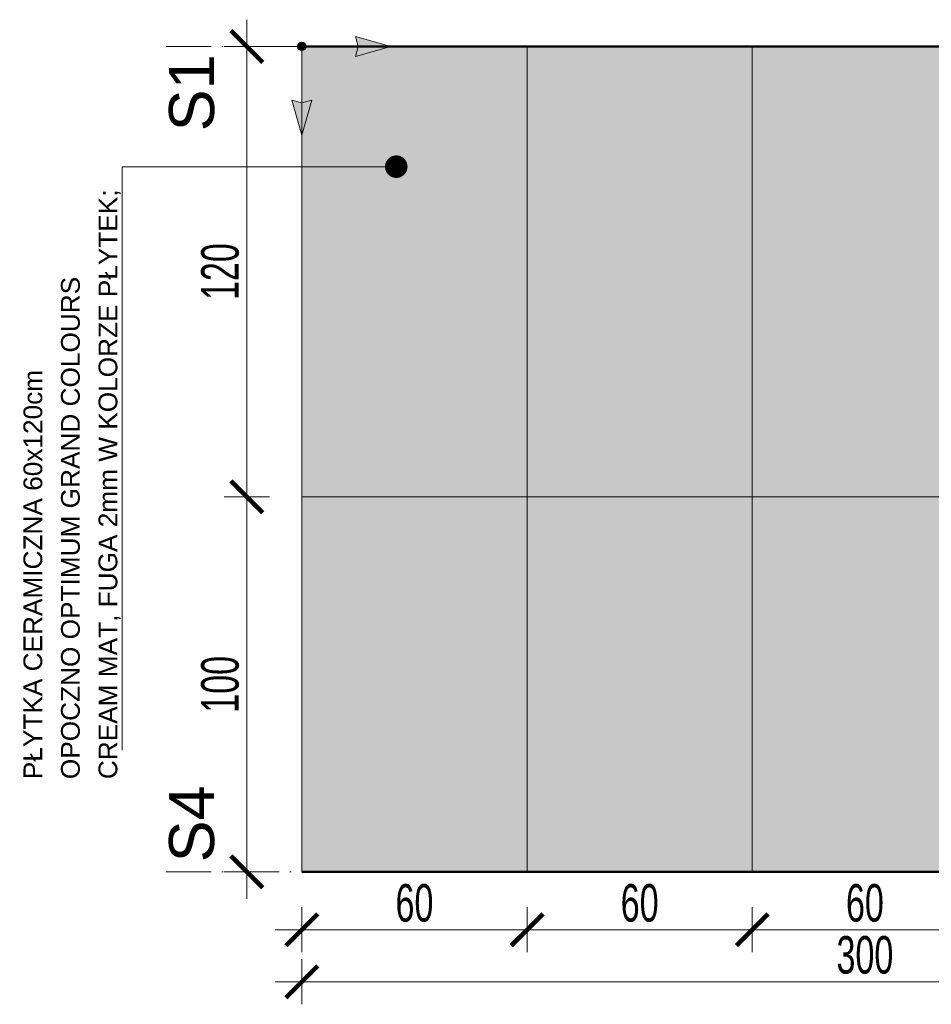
# Model space of a CAD drawing. Header units: millimetres. Extents: x -6792 to 22441, y -13430 to 4653.
# Tile 2 of 256: x -6352 to -6110, y -8196 to -7933. Entities that reach past the tile are written whole.
import ezdxf
from ezdxf import colors
from ezdxf.entities.mleader import LeaderData, LeaderLine
from ezdxf.math import Vec2, Vec3

# ---------------------------------------------------------------- set-up
doc = ezdxf.new("R2010")
doc.units = ezdxf.units.MM
doc.linetypes.add('ACAD_ISO02W100', pattern=[15, 12, -3])
doc.linetypes.add('ACAD_ISO10W100', pattern=[18, 12, -3, 0, -3])
for name, color, linetype, lineweight in [('_A_KOLORYSTYKA ŚCIAN', 40, 'Continuous', 5), ('_A_OPIS', 253, 'Continuous', 9), ('_A_ROZWINIĘCIA_RYSUNEK ŚCIAN', 252, 'Continuous', 15), ('_A_ROZWINIĘCIA_WYMIARY', 252, 'Continuous', 15), ('_A_WIDOK', 163, 'Continuous', 13), ('_A_ŚCIANY PROJEKTOWANE', 150, 'Continuous', 50)]:
    doc.layers.add(name, color=color, linetype=linetype, lineweight=lineweight)
doc.styles.add('DIM', font='arial.ttf', dxfattribs={"width": 0.65})
doc.styles.get("Standard").update_dxf_attribs({"font": 'arial.ttf'})
doc.dimstyles.new('BP_EU_25-50', dxfattribs={"dimtxt": 10, "dimasz": 0.8, "dimexe": 0.75, "dimexo": 1, "dimgap": 2, "dimtad": 1, "dimdec": 0, "dimzin": 9, "dimdsep": 46, "dimtxsty": 'DIM', "dimblk": 'ARCH_1', "dimcen": 0, "dimdle": 50, "dimse1": 1, "dimse2": 1, "dimclrd": 256, "dimclre": 256, "dimclrt": 256, "dimadec": 0, "dimazin": 2, "dimtfac": 1, "dimtdec": 0, "dimtix": 1, "dimtmove": 2, "dimatfit": 0, "dimfxl": 0.75, "dimtolj": 1, "dimtzin": 0, "dimlwd": 15, "dimlwe": -1, "dimarcsym": 0})

# ---------------------------------------------------------------- blocks, each defined once
blk = doc.blocks.new('początek')
at = {"true_color": 0xf61509}
h = blk.add_hatch(color=1, dxfattribs=at)
h.dxf.hatch_style = 2
h.paths.add_polyline_path([(0, 24.67), (-2.76, 14.93), (0, 15.67), (2.76, 14.93)])
h = blk.add_hatch(color=1, dxfattribs=at)
h.dxf.hatch_style = 2
h.paths.add_polyline_path([(24.67, 0), (14.93, 2.76), (15.67, 0), (14.93, -2.76)])
h = blk.add_hatch(color=1, dxfattribs=at)
h.dxf.hatch_style = 2
h.paths.add_polyline_path([(-1.16, 0), (-1.16, -0.06), (-1.15, -0.12), (-1.15, -0.18), (-1.13, -0.24), (-1.12, -0.3), (-1.1, -0.36), (-1.08, -0.42), (-1.06, -0.47), (-1.03, -0.53), (-1, -0.58), (-0.97, -0.63), (-0.94, -0.68), (-0.9, -0.73), (-0.86, -0.78), (-0.82, -0.82), (-0.78, -0.86), (-0.73, -0.9), (-0.68, -0.94), (-0.63, -0.97), (-0.58, -1), (-0.53, -1.03), (-0.47, -1.06), (-0.42, -1.08), (-0.36, -1.1), (-0.3, -1.12), (-0.24, -1.13), (-0.18, -1.15), (-0.12, -1.15), (-0.06, -1.16), (0, -1.16), (0.06, -1.16), (0.12, -1.15), (0.18, -1.15), (0.24, -1.13), (0.3, -1.12), (0.36, -1.1), (0.42, -1.08), (0.47, -1.06), (0.53, -1.03), (0.58, -1), (0.63, -0.97), (0.68, -0.94), (0.73, -0.9), (0.78, -0.86), (0.82, -0.82), (0.86, -0.78), (0.9, -0.73), (0.94, -0.68), (0.97, -0.63), (1, -0.58), (1.03, -0.53), (1.06, -0.47), (1.08, -0.42), (1.1, -0.36), (1.12, -0.3), (1.13, -0.24), (1.15, -0.18), (1.15, -0.12), (1.16, -0.06), (1.16, 0), (1.16, 0.06), (1.15, 0.12), (1.15, 0.18), (1.13, 0.24), (1.12, 0.3), (1.1, 0.36), (1.08, 0.42), (1.06, 0.47), (1.03, 0.53), (1, 0.58), (0.97, 0.63), (0.94, 0.68), (0.9, 0.73), (0.86, 0.78), (0.82, 0.82), (0.78, 0.86), (0.73, 0.9), (0.68, 0.94), (0.63, 0.97), (0.58, 1), (0.53, 1.03), (0.47, 1.06), (0.42, 1.08), (0.36, 1.1), (0.3, 1.12), (0.24, 1.13), (0.18, 1.15), (0.12, 1.15), (0.06, 1.16), (0, 1.16), (-0.06, 1.16), (-0.12, 1.15), (-0.18, 1.15), (-0.24, 1.13), (-0.3, 1.12), (-0.36, 1.1), (-0.42, 1.08), (-0.47, 1.06), (-0.53, 1.03), (-0.58, 1), (-0.63, 0.97), (-0.68, 0.94), (-0.73, 0.9), (-0.78, 0.86), (-0.82, 0.82), (-0.86, 0.78), (-0.9, 0.73), (-0.94, 0.68), (-0.97, 0.63), (-1, 0.58), (-1.03, 0.53), (-1.06, 0.47), (-1.08, 0.42), (-1.1, 0.36), (-1.12, 0.3), (-1.13, 0.24), (-1.15, 0.18), (-1.15, 0.12), (-1.16, 0.06)])
at = {"color": 1, "true_color": 0xf61509}
for p, q in [((0, 15.67), (0, 1.16)), ((1.16, 0), (15.67, 0)), ((0, -1.16), (0, -6.42))]:
    blk.add_line(p, q, dxfattribs=at)
for points in [[(0, 15.67), (2.76, 14.93), (0, 24.67), (-2.76, 14.93)], [(15.67, 0), (14.93, 2.76), (24.67, 0), (14.93, -2.76)]]:
    blk.add_lwpolyline(points, close=True, dxfattribs=at)
blk.add_circle((0, 0), 1.16, dxfattribs=at)
blk = doc.blocks.new('ARCH_1')
for p, q in [((0, 7.5), (0, -7.5)), ((8.92, 0), (-8.92, 0))]:
    blk.add_line(p, q)
at = {"const_width": 1.5}
blk.add_lwpolyline([(5.3, 5.3), (-5.3, -5.3)], dxfattribs=at)
blk = doc.blocks.new('*D1821')
at = {"layer": '_A_ROZWINIĘCIA_WYMIARY', "lineweight": 15, "transparency": 16777216}
blk.add_line((-6291.84, -7941.27), (-6291.84, -8059.67), dxfattribs=at)
at = {"layer": 'Defpoints', "color": 0, "transparency": 16777216}
for p in [(-6277.19, -7940.47), (-6291.84, -8060.47), (-6277.19, -8060.47)]:
    blk.add_point(p, dxfattribs=at)
at = {"layer": '_A_ROZWINIĘCIA_WYMIARY', "lineweight": 15, "transparency": 16777216, "xscale": 0.8, "yscale": 0.8, "zscale": 0.8}
for p, rotation in [((-6291.84, -7940.47), 90), ((-6291.84, -8060.47), 270)]:
    blk.add_blockref('ARCH_1', p, dxfattribs=dict(at, rotation=rotation))
at = {"layer": '_A_ROZWINIĘCIA_WYMIARY', "transparency": 16777216, "insert": (-6298.95, -8000.47), "char_height": 10, "attachment_point": 5, "rotation": 90, "style": 'DIM'}
blk.add_mtext('\\A1;120', dxfattribs=at)
blk = doc.blocks.new('*D1822')
at = {"layer": '_A_ROZWINIĘCIA_WYMIARY', "lineweight": 15, "transparency": 16777216}
blk.add_line((-6291.84, -8061.27), (-6291.84, -8159.67), dxfattribs=at)
at = {"layer": 'Defpoints', "color": 0, "transparency": 16777216}
for p in [(-6277.19, -8060.47), (-6291.84, -8160.47), (-6277.19, -8160.47)]:
    blk.add_point(p, dxfattribs=at)
at = {"layer": '_A_ROZWINIĘCIA_WYMIARY', "lineweight": 15, "transparency": 16777216, "xscale": 0.8, "yscale": 0.8, "zscale": 0.8}
for p, rotation in [((-6291.84, -8060.47), 90), ((-6291.84, -8160.47), 270)]:
    blk.add_blockref('ARCH_1', p, dxfattribs=dict(at, rotation=rotation))
at = {"layer": '_A_ROZWINIĘCIA_WYMIARY', "transparency": 16777216, "insert": (-6298.95, -8110.47), "char_height": 10, "attachment_point": 5, "rotation": 90, "style": 'DIM'}
blk.add_mtext('\\A1;100', dxfattribs=at)
blk = doc.blocks.new('_Dot')
at = {"color": 0, "linetype": 'ByBlock', "lineweight": -2}
blk.add_line((-0.5, 0), (-1, 0), dxfattribs=at)
at = {"color": 0, "linetype": 'ByBlock', "const_width": 0.5}
blk.add_lwpolyline([(-0.25, 0, 1), (0.25, 0, 1)], format="xyb", close=True, dxfattribs=at)
blk = doc.blocks.new('*D1849')
at = {"layer": '_A_ROZWINIĘCIA_WYMIARY', "lineweight": 15, "transparency": 16777216}
blk.add_line((-6097.99, -8175.88), (-6156.39, -8175.88), dxfattribs=at)
at = {"layer": 'Defpoints', "color": 0, "transparency": 16777216}
for p in [(-6157.19, -8160.47), (-6097.19, -8160.47), (-6157.19, -8175.88)]:
    blk.add_point(p, dxfattribs=at)
at = {"layer": '_A_ROZWINIĘCIA_WYMIARY', "lineweight": 15, "transparency": 16777216, "xscale": 0.8, "yscale": 0.8, "zscale": 0.8, "rotation": 180}
blk.add_blockref('ARCH_1', (-6157.19, -8175.88), dxfattribs=at)
at = {"layer": '_A_ROZWINIĘCIA_WYMIARY', "lineweight": 15, "transparency": 16777216, "xscale": 0.8, "yscale": 0.8, "zscale": 0.8}
blk.add_blockref('ARCH_1', (-6097.19, -8175.88), dxfattribs=at)
at = {"layer": '_A_ROZWINIĘCIA_WYMIARY', "transparency": 16777216, "insert": (-6127.19, -8168.77), "char_height": 10, "attachment_point": 5, "style": 'DIM'}
blk.add_mtext('\\A1;60', dxfattribs=at)
blk = doc.blocks.new('*D1850')
at = {"layer": '_A_ROZWINIĘCIA_WYMIARY', "lineweight": 15, "transparency": 16777216}
blk.add_line((-6157.99, -8175.88), (-6216.39, -8175.88), dxfattribs=at)
at = {"layer": 'Defpoints', "color": 0, "transparency": 16777216}
for p in [(-6217.19, -8160.47), (-6157.19, -8160.47), (-6217.19, -8175.88)]:
    blk.add_point(p, dxfattribs=at)
at = {"layer": '_A_ROZWINIĘCIA_WYMIARY', "lineweight": 15, "transparency": 16777216, "xscale": 0.8, "yscale": 0.8, "zscale": 0.8, "rotation": 180}
blk.add_blockref('ARCH_1', (-6217.19, -8175.88), dxfattribs=at)
at = {"layer": '_A_ROZWINIĘCIA_WYMIARY', "lineweight": 15, "transparency": 16777216, "xscale": 0.8, "yscale": 0.8, "zscale": 0.8}
blk.add_blockref('ARCH_1', (-6157.19, -8175.88), dxfattribs=at)
at = {"layer": '_A_ROZWINIĘCIA_WYMIARY', "transparency": 16777216, "insert": (-6187.19, -8168.77), "char_height": 10, "attachment_point": 5, "style": 'DIM'}
blk.add_mtext('\\A1;60', dxfattribs=at)
blk = doc.blocks.new('*D1851')
at = {"layer": '_A_ROZWINIĘCIA_WYMIARY', "lineweight": 15, "transparency": 16777216}
blk.add_line((-6217.99, -8175.88), (-6276.39, -8175.88), dxfattribs=at)
at = {"layer": 'Defpoints', "color": 0, "transparency": 16777216}
for p in [(-6277.19, -8160.47), (-6217.19, -8160.47), (-6277.19, -8175.88)]:
    blk.add_point(p, dxfattribs=at)
at = {"layer": '_A_ROZWINIĘCIA_WYMIARY', "lineweight": 15, "transparency": 16777216, "xscale": 0.8, "yscale": 0.8, "zscale": 0.8, "rotation": 180}
blk.add_blockref('ARCH_1', (-6277.19, -8175.88), dxfattribs=at)
at = {"layer": '_A_ROZWINIĘCIA_WYMIARY', "lineweight": 15, "transparency": 16777216, "xscale": 0.8, "yscale": 0.8, "zscale": 0.8}
blk.add_blockref('ARCH_1', (-6217.19, -8175.88), dxfattribs=at)
at = {"layer": '_A_ROZWINIĘCIA_WYMIARY', "transparency": 16777216, "insert": (-6247.19, -8168.77), "char_height": 10, "attachment_point": 5, "style": 'DIM'}
blk.add_mtext('\\A1;60', dxfattribs=at)
blk = doc.blocks.new('*D1786')
at = {"layer": '_A_ROZWINIĘCIA_WYMIARY', "lineweight": 15, "transparency": 16777216}
blk.add_line((-5977.99, -8189.74), (-6276.39, -8189.74), dxfattribs=at)
at = {"layer": 'Defpoints', "color": 0, "transparency": 16777216}
for p in [(-6277.19, -8160.47), (-5977.19, -8160.47), (-6277.19, -8189.74)]:
    blk.add_point(p, dxfattribs=at)
at = {"layer": '_A_ROZWINIĘCIA_WYMIARY', "lineweight": 15, "transparency": 16777216, "xscale": 0.8, "yscale": 0.8, "zscale": 0.8, "rotation": 180}
blk.add_blockref('ARCH_1', (-6277.19, -8189.74), dxfattribs=at)
at = {"layer": '_A_ROZWINIĘCIA_WYMIARY', "lineweight": 15, "transparency": 16777216, "xscale": 0.8, "yscale": 0.8, "zscale": 0.8}
blk.add_blockref('ARCH_1', (-5977.19, -8189.74), dxfattribs=at)
at = {"layer": '_A_ROZWINIĘCIA_WYMIARY', "transparency": 16777216, "insert": (-6127.19, -8182.63), "char_height": 10, "attachment_point": 5, "style": 'DIM'}
blk.add_mtext('\\A1;300', dxfattribs=at)

msp = doc.modelspace()

# ---------------------------------------------------------------- hatches: boundary and pattern name
at = {"layer": '_A_ROZWINIĘCIA_RYSUNEK ŚCIAN', "true_color": 0xddccbb}
h = msp.add_hatch(color=254, dxfattribs=at)
h.dxf.hatch_style = 1
h.paths.add_polyline_path([(-6277.195, -7940.47), (-5985.195, -7940.47), (-5985.195, -8160.47), (-6277.195, -8160.47)])

# ---------------------------------------------------------------- linework, layer by layer
at = {"layer": '_A_OPIS', "linetype": 'ACAD_ISO10W100'}
for points in [[(-6313.331, -7940.47), (-5889.195, -7940.47)], [(-6313.331, -8160.47), (-5889.195, -8160.47)]]:
    msp.add_lwpolyline(points, dxfattribs=at)
at = {"layer": '_A_ROZWINIĘCIA_RYSUNEK ŚCIAN'}
for points in [[(-6277.195, -8060.47), (-6277.195, -7940.47), (-6217.195, -7940.47), (-6217.195, -8060.47)], [(-6217.195, -8060.47), (-6217.195, -7940.47), (-6157.195, -7940.47), (-6157.195, -8060.47)], [(-6157.195, -8060.47), (-6157.195, -7940.47), (-6097.195, -7940.47), (-6097.195, -8060.47)], [(-6277.195, -8060.47), (-6277.195, -8160.47), (-6217.195, -8160.47), (-6217.195, -8060.47)], [(-6217.195, -8060.47), (-6217.195, -8160.47), (-6157.195, -8160.47), (-6157.195, -8060.47)], [(-6157.195, -8060.47), (-6157.195, -8160.47), (-6097.195, -8160.47), (-6097.195, -8060.47)]]:
    msp.add_lwpolyline(points, close=True, dxfattribs=at)
at = {"layer": '_A_WIDOK'}
msp.add_lwpolyline([(-6277.195, -7947.97), (-6277.195, -8160.47)], dxfattribs=at)
at = {"layer": '_A_ŚCIANY PROJEKTOWANE'}
for points in [[(-5977.195, -7940.47), (-6277.195, -7940.47)], [(-5977.195, -8160.47), (-6277.195, -8160.47)]]:
    msp.add_lwpolyline(points, dxfattribs=at)

# ---------------------------------------------------------------- block references
at = {"layer": '_A_KOLORYSTYKA ŚCIAN', "xscale": 0.9599320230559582, "yscale": 0.9599320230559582, "zscale": 0.9599320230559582, "rotation": 270}
msp.add_blockref('początek', (-6277.195, -7940.47), dxfattribs=at)

# ---------------------------------------------------------------- texts
at = {"layer": '_A_OPIS', "linetype": 'ACAD_ISO02W100', "char_height": 12, "attachment_point": 3, "rotation": 90}
for s, insert in [('S1', (-6312.572, -7942.581)), ('S4', (-6312.572, -8137.396))]:
    msp.add_mtext_dynamic_manual_height_columns(s, width=46.3498, gutter_width=40, heights=[0], dxfattribs=dict(at, insert=insert))

# ---------------------------------------------------------------- dimensions: what is measured, and where the dimension line sits
at = {"layer": '_A_ROZWINIĘCIA_WYMIARY'}
for base, p1, p2, picture, middle in [((-6291.845, -8060.47), (-6277.195, -7940.47), (-6277.195, -8060.47), '*D1821', (-6298.95, -8000.47)), ((-6291.845, -8160.47), (-6277.195, -8060.47), (-6277.195, -8160.47), '*D1822', (-6298.95, -8110.47))]:
    dim = msp.add_linear_dim(base=base, p1=p1, p2=p2, angle=270, dimstyle='BP_EU_25-50', dxfattribs=at)
    dim.commit()
    dim.dimension.update_dxf_attribs({"geometry": picture, "text_midpoint": middle})
at = {"layer": '_A_ROZWINIĘCIA_WYMIARY', "color": 3}
for base, p1, p2, picture, middle in [((-6277.195, -8175.878), (-6217.195, -8160.47), (-6277.195, -8160.47), '*D1851', (-6247.195, -8168.772)), ((-6277.195, -8189.74), (-5977.195, -8160.47), (-6277.195, -8160.47), '*D1786', (-6127.195, -8182.631)), ((-6217.195, -8175.878), (-6157.195, -8160.47), (-6217.195, -8160.47), '*D1850', (-6187.195, -8168.772)), ((-6157.195, -8175.878), (-6097.195, -8160.47), (-6157.195, -8160.47), '*D1849', (-6127.195, -8168.772))]:
    dim = msp.add_linear_dim(base=base, p1=p1, p2=p2, angle=180, dimstyle='BP_EU_25-50', dxfattribs=at)
    dim.commit()
    dim.dimension.update_dxf_attribs({"geometry": picture, "text_midpoint": middle})

# ---------------------------------------------------------------- leaders
at = {"layer": '_A_OPIS', "linetype": 'ByBlock'}
ml = msp.add_multileader_mtext('Standard', dxfattribs=at)
ml.set_content('PŁYTKA CERAMICZNA 60x120cm \\POPOCZNO OPTIMUM GRAND COLOURS\\PCREAM MAT, FUGA 2mm W KOLORZE PŁYTEK;', color=256)
ml.set_leader_properties(color=256, linetype='ByLayer', lineweight=-1)
ml.set_arrow_properties(name='DOT')
ml.build(insert=Vec2(0, 0))
ml.multileader.update_dxf_attribs({"text_left_attachment_type": 6, "text_right_attachment_type": 5, "dogleg_length": 3, "arrow_head_size": 6})
ctx = ml.context
ctx.base_point, ctx.char_height, ctx.arrow_head_size, ctx.plane_origin, ctx.plane_x_axis, ctx.plane_y_axis = Vec3(-6345.351, -8137.73), 5, 6, Vec3(-5861.689, -7972.505), Vec3(0, 1), Vec3(-1, 0)
ctx.left_attachment, ctx.right_attachment = 6, 5
notes = []
notes.append((ctx, [(0, (1, 1, 0), (-6325.054, -7972.505), (0, -1), 5.014, [(0, [(-6252.034, -7972.505)], 0, [])])]))
ctx.mtext.insert, ctx.mtext.text_direction, ctx.mtext.rotation, ctx.mtext.line_spacing_factor, ctx.mtext.flow_direction = Vec3(-6351.351, -8135.73), Vec3(0, 1), 1.5707963, 1.2, 5
for ctx, leaders in notes:
    for number, flags, end, landing, length, lines in leaders:
        leader = LeaderData()
        leader.index, (leader.has_last_leader_line, leader.has_dogleg_vector, leader.attachment_direction) = number, flags
        leader.last_leader_point, leader.dogleg_vector, leader.dogleg_length = Vec3(end), Vec3(landing), length
        for number, points, colour, breaks in lines:
            line = LeaderLine()
            line.index, line.vertices, line.color, line.breaks = number, Vec3.list(points), colors.encode_raw_color(colour), breaks
            leader.lines.append(line)
        ctx.leaders.append(leader)

doc.saveas('drawing.dxf')
